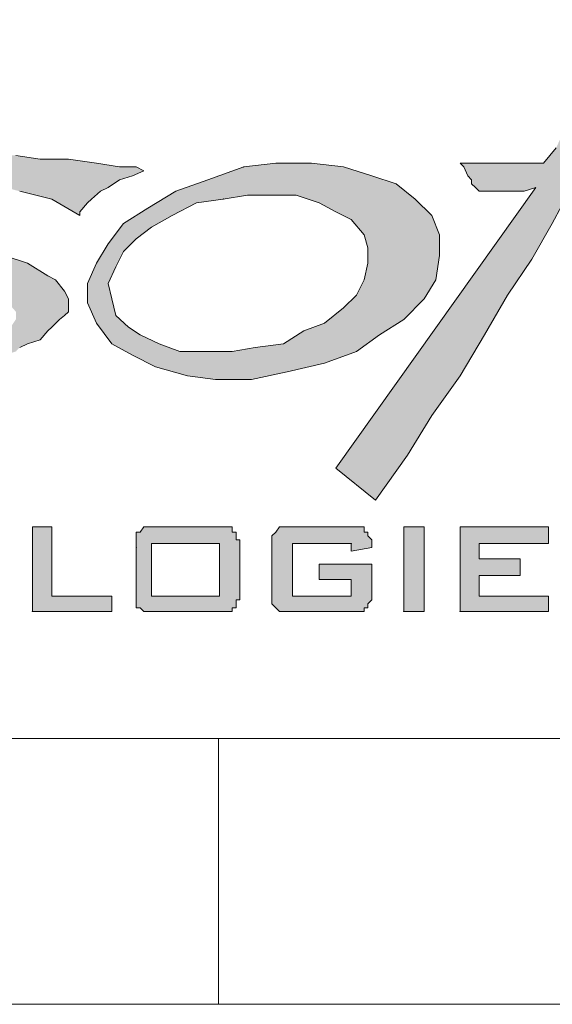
# Model space of a CAD drawing. Extents: x 0 to 840, y 0 to 594.
# Tile 29 of 84: x 692 to 702, y 5 to 24. Entities that reach past the tile are written whole.
import ezdxf

# ---------------------------------------------------------------- set-up
doc = ezdxf.new("R2010")
doc.units = 0
doc.header["$LTSCALE"] = 25.4
doc.header["$MEASUREMENT"] = 0
doc.layers.get('0').update_dxf_attribs({"linetype": 'CONTINUOUS'})
for name, color, linetype in [('010', 7, 'CONTINUOUS'), ('0_TABELLAINTESTAZIONI_TABELLA', 7, 'CONTINUOUS'), ('0_TABELLAINTESTAZIONI_TABELLAINTESTAZIONI', 7, 'CONTINUOUS'), ('30', 1, 'CONTINUOUS'), ('DEFAULT', 7, 'CONTINUOUS')]:
    doc.layers.add(name, color=color, linetype=linetype)

# ---------------------------------------------------------------- blocks, each defined once
blk = doc.blocks.new('SE111')
at = {"layer": '0_TABELLAINTESTAZIONI_TABELLA', "color": 7, "linetype": 'Continuous', "lineweight": 0}
for p, q in [((439.184, 20.974), (439.642, 20.901)), ((449.356, 21.118), (449.115, 20.829)), ((439.642, 20.901), (440.172, 20.901)), ((440.172, 20.901), (440.702, 20.829)), ((440.702, 20.829), (441.136, 20.757)), ((441.136, 20.757), (441.45, 20.757)), ((441.45, 20.757), (441.594, 20.684)), ((442.8, 20.516), (443.475, 20.757)), ((443.475, 20.757), (444.077, 20.829)), ((444.077, 20.829), (444.752, 20.829)), ((444.752, 20.829), (445.355, 20.757)), ((445.355, 20.757), (445.885, 20.588)), ((447.548, 20.829), (447.621, 20.757)), ((449.115, 20.829), (447.548, 20.829)), ((447.621, 20.757), (447.693, 20.588)), ((441.377, 20.588), (441.136, 20.516)), ((441.594, 20.684), (441.377, 20.588)), ((445.885, 20.588), (446.343, 20.443)), ((447.693, 20.588), (447.765, 20.516)), ((441.136, 20.516), (440.919, 20.371)), ((442.197, 20.299), (442.8, 20.516)), ((446.343, 20.443), (446.705, 20.154)), ((447.765, 20.516), (447.765, 20.443)), ((447.765, 20.443), (447.838, 20.371)), ((439.859, 20.154), (439.256, 20.299)), ((440.775, 20.299), (440.606, 20.154)), ((440.919, 20.371), (440.775, 20.299)), ((441.667, 19.985), (442.197, 20.299)), ((443.089, 20.154), (443.547, 20.226)), ((443.547, 20.226), (444.077, 20.226)), ((444.077, 20.226), (444.463, 20.226)), ((444.463, 20.226), (444.897, 20.082)), ((448.971, 20.371), (445.21, 15.092)), ((447.838, 20.371), (447.91, 20.299)), ((447.91, 20.299), (448.006, 20.299)), ((448.006, 20.299), (448.079, 20.299)), ((448.079, 20.299), (448.151, 20.299)), ((448.151, 20.299), (448.223, 20.299)), ((448.223, 20.299), (448.368, 20.299)), ((448.368, 20.299), (448.44, 20.299)), ((448.44, 20.299), (448.609, 20.299)), ((448.609, 20.299), (448.754, 20.299)), ((448.754, 20.299), (448.971, 20.371)), ((449.284, 19.696), (449.646, 20.371)), ((440.389, 19.841), (439.859, 20.154)), ((440.534, 20.082), (440.389, 19.913)), ((440.606, 20.154), (440.534, 20.082)), ((442.125, 19.841), (442.583, 20.082)), ((442.583, 20.082), (443.089, 20.154)), ((444.897, 20.082), (445.21, 19.913)), ((446.705, 20.154), (447.018, 19.841)), ((440.389, 19.913), (440.389, 19.841)), ((441.209, 19.696), (441.667, 19.985)), ((441.739, 19.624), (442.125, 19.841)), ((445.21, 19.913), (445.499, 19.768)), ((447.018, 19.841), (447.163, 19.479)), ((440.919, 19.31), (441.209, 19.696)), ((445.499, 19.768), (445.741, 19.479)), ((448.898, 19.021), (449.284, 19.696)), ((441.45, 19.407), (441.739, 19.624)), ((445.741, 19.479), (445.813, 19.238)), ((447.163, 19.479), (447.163, 19.093)), ((440.702, 18.949), (440.919, 19.31)), ((441.209, 19.166), (441.45, 19.407)), ((438.967, 19.093), (439.401, 18.949)), ((441.064, 18.876), (441.209, 19.166)), ((445.813, 19.238), (445.813, 18.949)), ((447.163, 19.093), (447.09, 18.635)), ((439.401, 18.949), (439.786, 18.708)), ((440.534, 18.563), (440.702, 18.949)), ((445.813, 18.949), (445.741, 18.635)), ((448.44, 18.346), (448.898, 19.021)), ((440.919, 18.563), (441.064, 18.876)), ((439.786, 18.708), (439.931, 18.635)), ((439.931, 18.635), (440.1, 18.418)), ((440.534, 18.201), (440.534, 18.563)), ((440.992, 18.274), (440.919, 18.563)), ((445.741, 18.635), (445.596, 18.346)), ((447.09, 18.635), (446.873, 18.274)), ((440.1, 18.418), (440.172, 18.274)), ((445.596, 18.346), (445.355, 18.105)), ((448.006, 17.599), (448.44, 18.346)), ((440.172, 18.274), (440.172, 18.033)), ((440.702, 17.816), (440.534, 18.201)), ((441.064, 17.96), (440.992, 18.274)), ((446.873, 18.274), (446.488, 17.888)), ((440.172, 18.033), (440.1, 17.96)), ((445.355, 18.105), (444.993, 17.816)), ((440.003, 17.888), (439.859, 17.743)), ((440.1, 17.96), (440.003, 17.888)), ((440.992, 17.43), (440.702, 17.816)), ((441.305, 17.743), (441.064, 17.96)), ((444.993, 17.816), (444.608, 17.671)), ((446.488, 17.888), (446.03, 17.599)), ((439.786, 17.671), (439.642, 17.502)), ((439.859, 17.743), (439.786, 17.671)), ((441.522, 17.599), (441.305, 17.743)), ((444.608, 17.671), (444.222, 17.43)), ((439.401, 17.43), (439.256, 17.358)), ((439.642, 17.502), (439.401, 17.43)), ((441.377, 17.213), (440.992, 17.43)), ((441.884, 17.43), (441.522, 17.599)), ((442.269, 17.285), (441.884, 17.43)), ((444.222, 17.43), (443.692, 17.358)), ((446.03, 17.599), (445.596, 17.285)), ((447.548, 16.827), (448.006, 17.599)), ((442.727, 17.285), (442.269, 17.285)), ((443.258, 17.285), (442.727, 17.285)), ((443.692, 17.358), (443.258, 17.285)), ((445.596, 17.285), (444.993, 17.068)), ((441.811, 16.996), (441.377, 17.213)), ((444.993, 17.068), (444.294, 16.9)), ((442.414, 16.827), (441.811, 16.996)), ((444.294, 16.9), (443.619, 16.755)), ((442.944, 16.755), (442.414, 16.827)), ((443.619, 16.755), (442.944, 16.755)), ((447.018, 16.08), (447.548, 16.827)), ((446.56, 15.333), (447.018, 16.08)), ((445.957, 14.489), (446.56, 15.333)), ((445.21, 15.092), (445.957, 14.489)), ((439.497, 13.983), (439.859, 13.983)), ((439.497, 12.392), (439.497, 13.983)), ((439.859, 13.983), (439.859, 12.681)), ((441.522, 13.886), (441.594, 13.983)), ((441.594, 13.983), (441.667, 13.983)), ((441.667, 13.983), (441.739, 13.983)), ((441.739, 13.983), (441.811, 13.983)), ((441.811, 13.983), (442.944, 13.983)), ((442.944, 13.983), (443.017, 13.983)), ((443.017, 13.983), (443.089, 13.983)), ((443.089, 13.983), (443.185, 13.983)), ((443.185, 13.983), (443.258, 13.983)), ((443.258, 13.983), (443.258, 13.886)), ((444.077, 13.886), (444.15, 13.983)), ((444.15, 13.983), (444.222, 13.983)), ((444.222, 13.983), (444.294, 13.983)), ((444.294, 13.983), (444.391, 13.983)), ((444.391, 13.983), (445.499, 13.983)), ((445.499, 13.983), (445.596, 13.983)), ((445.596, 13.983), (445.668, 13.983)), ((445.668, 13.983), (445.741, 13.983)), ((445.741, 13.983), (445.741, 13.886)), ((446.488, 13.983), (446.873, 13.983)), ((446.488, 12.392), (446.488, 13.983)), ((446.873, 13.983), (446.873, 12.392)), ((447.548, 13.983), (449.212, 13.983)), ((447.548, 12.392), (447.548, 13.983)), ((449.212, 13.983), (449.212, 13.669)), ((441.45, 13.886), (441.522, 13.886)), ((441.45, 13.814), (441.45, 13.886)), ((441.45, 13.742), (441.45, 13.814)), ((441.45, 13.669), (441.45, 13.742)), ((443.258, 13.886), (443.33, 13.886)), ((443.33, 13.886), (443.33, 13.814)), ((443.33, 13.814), (443.33, 13.742)), ((443.33, 13.742), (443.402, 13.742)), ((443.402, 13.742), (443.402, 13.669)), ((444.005, 13.814), (444.077, 13.886)), ((444.005, 13.742), (444.005, 13.814)), ((444.005, 13.669), (444.005, 13.742)), ((445.741, 13.886), (445.813, 13.886)), ((445.813, 13.886), (445.813, 13.814)), ((445.813, 13.814), (445.885, 13.742)), ((445.885, 13.742), (445.885, 13.669)), ((441.45, 13.597), (441.45, 13.669)), ((441.45, 12.778), (441.45, 13.597)), ((441.739, 13.669), (441.739, 12.681)), ((443.017, 13.669), (441.739, 13.669)), ((443.017, 12.681), (443.017, 13.669)), ((443.402, 13.669), (443.402, 13.597)), ((443.402, 13.597), (443.402, 12.778)), ((444.005, 13.597), (444.005, 13.669)), ((444.005, 12.778), (444.005, 13.597)), ((444.391, 13.669), (444.391, 12.681)), ((445.499, 13.669), (444.391, 13.669)), ((445.499, 13.525), (445.499, 13.669)), ((445.885, 13.597), (445.499, 13.525)), ((445.885, 13.669), (445.885, 13.597)), ((447.91, 13.669), (447.91, 13.38)), ((449.212, 13.669), (447.91, 13.669)), ((447.91, 13.38), (448.681, 13.38)), ((448.681, 13.38), (448.681, 13.067)), ((444.897, 13.284), (445.885, 13.284)), ((444.897, 12.994), (444.897, 13.284)), ((445.885, 13.284), (445.885, 12.778)), ((445.499, 12.994), (444.897, 12.994)), ((445.499, 12.681), (445.499, 12.994)), ((447.91, 13.067), (447.91, 12.681)), ((448.681, 13.067), (447.91, 13.067)), ((439.859, 12.681), (440.992, 12.681)), ((440.992, 12.681), (440.992, 12.392)), ((441.45, 12.681), (441.45, 12.778)), ((441.45, 12.609), (441.45, 12.681)), ((441.45, 12.536), (441.45, 12.609)), ((441.739, 12.681), (443.017, 12.681)), ((443.33, 12.609), (443.33, 12.536)), ((443.402, 12.609), (443.33, 12.609)), ((443.402, 12.778), (443.402, 12.681)), ((443.402, 12.681), (443.402, 12.609)), ((444.005, 12.681), (444.005, 12.778)), ((444.005, 12.609), (444.005, 12.681)), ((444.005, 12.536), (444.005, 12.609)), ((444.391, 12.681), (445.499, 12.681)), ((445.885, 12.609), (445.813, 12.536)), ((445.885, 12.778), (445.885, 12.681)), ((445.885, 12.681), (445.885, 12.609)), ((447.91, 12.681), (449.212, 12.681)), ((449.212, 12.681), (449.212, 12.392)), ((441.45, 12.464), (441.45, 12.536)), ((441.522, 12.464), (441.45, 12.464)), ((441.594, 12.392), (441.522, 12.464)), ((443.258, 12.464), (443.258, 12.392)), ((443.33, 12.464), (443.258, 12.464)), ((443.33, 12.536), (443.33, 12.464)), ((444.077, 12.464), (444.005, 12.536)), ((444.15, 12.392), (444.077, 12.464)), ((445.741, 12.464), (445.741, 12.392)), ((445.813, 12.464), (445.741, 12.464)), ((445.813, 12.536), (445.813, 12.464)), ((440.992, 12.392), (439.497, 12.392)), ((441.667, 12.392), (441.594, 12.392)), ((441.739, 12.392), (441.667, 12.392)), ((441.811, 12.392), (441.739, 12.392)), ((442.944, 12.392), (441.811, 12.392)), ((443.017, 12.392), (442.944, 12.392)), ((443.089, 12.392), (443.017, 12.392)), ((443.185, 12.392), (443.089, 12.392)), ((443.258, 12.392), (443.185, 12.392)), ((444.222, 12.392), (444.15, 12.392)), ((444.294, 12.392), (444.222, 12.392)), ((444.391, 12.392), (444.294, 12.392)), ((445.499, 12.392), (444.391, 12.392)), ((445.596, 12.392), (445.499, 12.392)), ((445.668, 12.392), (445.596, 12.392)), ((445.741, 12.392), (445.668, 12.392)), ((446.873, 12.392), (446.488, 12.392)), ((449.212, 12.392), (447.548, 12.392))]:
    blk.add_line(p, q, dxfattribs=at)
for p in [(443.475, 20.757), (443.089, 20.154), (441.45, 13.597), (445.499, 13.669), (441.739, 12.681), (439.497, 12.392), (446.488, 12.392), (447.548, 12.392)]:
    blk.add_point(p, dxfattribs=at)
blk = doc.blocks.new('SE110')
at = {"layer": '0_TABELLAINTESTAZIONI_TABELLA', "color": 7, "linetype": 'Continuous', "lineweight": 0}
for p, q in [((439.184, 20.974), (439.642, 20.901)), ((449.356, 21.118), (449.115, 20.829)), ((439.642, 20.901), (440.172, 20.901)), ((440.172, 20.901), (440.702, 20.829)), ((440.702, 20.829), (441.136, 20.757)), ((441.136, 20.757), (441.45, 20.757)), ((441.45, 20.757), (441.594, 20.684)), ((442.8, 20.516), (443.475, 20.757)), ((443.475, 20.757), (444.077, 20.829)), ((444.077, 20.829), (444.752, 20.829)), ((444.752, 20.829), (445.355, 20.757)), ((445.355, 20.757), (445.885, 20.588)), ((447.548, 20.829), (447.621, 20.757)), ((449.115, 20.829), (447.548, 20.829)), ((447.621, 20.757), (447.693, 20.588)), ((441.377, 20.588), (441.136, 20.516)), ((441.594, 20.684), (441.377, 20.588)), ((445.885, 20.588), (446.343, 20.443)), ((447.693, 20.588), (447.765, 20.516)), ((441.136, 20.516), (440.919, 20.371)), ((442.197, 20.299), (442.8, 20.516)), ((446.343, 20.443), (446.705, 20.154)), ((447.765, 20.516), (447.765, 20.443)), ((447.765, 20.443), (447.838, 20.371)), ((439.859, 20.154), (439.256, 20.299)), ((440.775, 20.299), (440.606, 20.154)), ((440.919, 20.371), (440.775, 20.299)), ((441.667, 19.985), (442.197, 20.299)), ((443.089, 20.154), (443.547, 20.226)), ((443.547, 20.226), (444.077, 20.226)), ((444.077, 20.226), (444.463, 20.226)), ((444.463, 20.226), (444.897, 20.082)), ((448.971, 20.371), (445.21, 15.092)), ((447.838, 20.371), (447.91, 20.299)), ((447.91, 20.299), (448.006, 20.299)), ((448.006, 20.299), (448.079, 20.299)), ((448.079, 20.299), (448.151, 20.299)), ((448.151, 20.299), (448.223, 20.299)), ((448.223, 20.299), (448.368, 20.299)), ((448.368, 20.299), (448.44, 20.299)), ((448.44, 20.299), (448.609, 20.299)), ((448.609, 20.299), (448.754, 20.299)), ((448.754, 20.299), (448.971, 20.371)), ((449.284, 19.696), (449.646, 20.371)), ((440.389, 19.841), (439.859, 20.154)), ((440.534, 20.082), (440.389, 19.913)), ((440.606, 20.154), (440.534, 20.082)), ((442.125, 19.841), (442.583, 20.082)), ((442.583, 20.082), (443.089, 20.154)), ((444.897, 20.082), (445.21, 19.913)), ((446.705, 20.154), (447.018, 19.841)), ((440.389, 19.913), (440.389, 19.841)), ((441.209, 19.696), (441.667, 19.985)), ((441.739, 19.624), (442.125, 19.841)), ((445.21, 19.913), (445.499, 19.768)), ((447.018, 19.841), (447.163, 19.479)), ((440.919, 19.31), (441.209, 19.696)), ((445.499, 19.768), (445.741, 19.479)), ((448.898, 19.021), (449.284, 19.696)), ((441.45, 19.407), (441.739, 19.624)), ((445.741, 19.479), (445.813, 19.238)), ((447.163, 19.479), (447.163, 19.093)), ((440.702, 18.949), (440.919, 19.31)), ((441.209, 19.166), (441.45, 19.407)), ((438.967, 19.093), (439.401, 18.949)), ((441.064, 18.876), (441.209, 19.166)), ((445.813, 19.238), (445.813, 18.949)), ((447.163, 19.093), (447.09, 18.635)), ((439.401, 18.949), (439.786, 18.708)), ((440.534, 18.563), (440.702, 18.949)), ((445.813, 18.949), (445.741, 18.635)), ((448.44, 18.346), (448.898, 19.021)), ((440.919, 18.563), (441.064, 18.876)), ((439.786, 18.708), (439.931, 18.635)), ((439.931, 18.635), (440.1, 18.418)), ((440.534, 18.201), (440.534, 18.563)), ((440.992, 18.274), (440.919, 18.563)), ((445.741, 18.635), (445.596, 18.346)), ((447.09, 18.635), (446.873, 18.274)), ((440.1, 18.418), (440.172, 18.274)), ((445.596, 18.346), (445.355, 18.105)), ((448.006, 17.599), (448.44, 18.346)), ((440.172, 18.274), (440.172, 18.033)), ((440.702, 17.816), (440.534, 18.201)), ((441.064, 17.96), (440.992, 18.274)), ((446.873, 18.274), (446.488, 17.888)), ((440.172, 18.033), (440.1, 17.96)), ((445.355, 18.105), (444.993, 17.816)), ((440.003, 17.888), (439.859, 17.743)), ((440.1, 17.96), (440.003, 17.888)), ((440.992, 17.43), (440.702, 17.816)), ((441.305, 17.743), (441.064, 17.96)), ((444.993, 17.816), (444.608, 17.671)), ((446.488, 17.888), (446.03, 17.599)), ((439.786, 17.671), (439.642, 17.502)), ((439.859, 17.743), (439.786, 17.671)), ((441.522, 17.599), (441.305, 17.743)), ((444.608, 17.671), (444.222, 17.43)), ((439.401, 17.43), (439.256, 17.358)), ((439.642, 17.502), (439.401, 17.43)), ((441.377, 17.213), (440.992, 17.43)), ((441.884, 17.43), (441.522, 17.599)), ((442.269, 17.285), (441.884, 17.43)), ((444.222, 17.43), (443.692, 17.358)), ((446.03, 17.599), (445.596, 17.285)), ((447.548, 16.827), (448.006, 17.599)), ((442.727, 17.285), (442.269, 17.285)), ((443.258, 17.285), (442.727, 17.285)), ((443.692, 17.358), (443.258, 17.285)), ((445.596, 17.285), (444.993, 17.068)), ((441.811, 16.996), (441.377, 17.213)), ((444.993, 17.068), (444.294, 16.9)), ((442.414, 16.827), (441.811, 16.996)), ((444.294, 16.9), (443.619, 16.755)), ((442.944, 16.755), (442.414, 16.827)), ((443.619, 16.755), (442.944, 16.755)), ((447.018, 16.08), (447.548, 16.827)), ((446.56, 15.333), (447.018, 16.08)), ((445.957, 14.489), (446.56, 15.333)), ((445.21, 15.092), (445.957, 14.489)), ((439.497, 13.983), (439.859, 13.983)), ((439.497, 12.392), (439.497, 13.983)), ((439.859, 13.983), (439.859, 12.681)), ((441.522, 13.886), (441.594, 13.983)), ((441.594, 13.983), (441.667, 13.983)), ((441.667, 13.983), (441.739, 13.983)), ((441.739, 13.983), (441.811, 13.983)), ((441.811, 13.983), (442.944, 13.983)), ((442.944, 13.983), (443.017, 13.983)), ((443.017, 13.983), (443.089, 13.983)), ((443.089, 13.983), (443.185, 13.983)), ((443.185, 13.983), (443.258, 13.983)), ((443.258, 13.983), (443.258, 13.886)), ((444.077, 13.886), (444.15, 13.983)), ((444.15, 13.983), (444.222, 13.983)), ((444.222, 13.983), (444.294, 13.983)), ((444.294, 13.983), (444.391, 13.983)), ((444.391, 13.983), (445.499, 13.983)), ((445.499, 13.983), (445.596, 13.983)), ((445.596, 13.983), (445.668, 13.983)), ((445.668, 13.983), (445.741, 13.983)), ((445.741, 13.983), (445.741, 13.886)), ((446.488, 13.983), (446.873, 13.983)), ((446.488, 12.392), (446.488, 13.983)), ((446.873, 13.983), (446.873, 12.392)), ((447.548, 13.983), (449.212, 13.983)), ((447.548, 12.392), (447.548, 13.983)), ((449.212, 13.983), (449.212, 13.669)), ((441.45, 13.886), (441.522, 13.886)), ((441.45, 13.814), (441.45, 13.886)), ((441.45, 13.742), (441.45, 13.814)), ((441.45, 13.669), (441.45, 13.742)), ((443.258, 13.886), (443.33, 13.886)), ((443.33, 13.886), (443.33, 13.814)), ((443.33, 13.814), (443.33, 13.742)), ((443.33, 13.742), (443.402, 13.742)), ((443.402, 13.742), (443.402, 13.669)), ((444.005, 13.814), (444.077, 13.886)), ((444.005, 13.742), (444.005, 13.814)), ((444.005, 13.669), (444.005, 13.742)), ((445.741, 13.886), (445.813, 13.886)), ((445.813, 13.886), (445.813, 13.814)), ((445.813, 13.814), (445.885, 13.742)), ((445.885, 13.742), (445.885, 13.669)), ((441.45, 13.597), (441.45, 13.669)), ((441.45, 12.778), (441.45, 13.597)), ((441.739, 13.669), (441.739, 12.681)), ((443.017, 13.669), (441.739, 13.669)), ((443.017, 12.681), (443.017, 13.669)), ((443.402, 13.669), (443.402, 13.597)), ((443.402, 13.597), (443.402, 12.778)), ((444.005, 13.597), (444.005, 13.669)), ((444.005, 12.778), (444.005, 13.597)), ((444.391, 13.669), (444.391, 12.681)), ((445.499, 13.669), (444.391, 13.669)), ((445.499, 13.525), (445.499, 13.669)), ((445.885, 13.597), (445.499, 13.525)), ((445.885, 13.669), (445.885, 13.597)), ((447.91, 13.669), (447.91, 13.38)), ((449.212, 13.669), (447.91, 13.669)), ((447.91, 13.38), (448.681, 13.38)), ((448.681, 13.38), (448.681, 13.067)), ((444.897, 13.284), (445.885, 13.284)), ((444.897, 12.994), (444.897, 13.284)), ((445.885, 13.284), (445.885, 12.778)), ((445.499, 12.994), (444.897, 12.994)), ((445.499, 12.681), (445.499, 12.994)), ((447.91, 13.067), (447.91, 12.681)), ((448.681, 13.067), (447.91, 13.067)), ((439.859, 12.681), (440.992, 12.681)), ((440.992, 12.681), (440.992, 12.392)), ((441.45, 12.681), (441.45, 12.778)), ((441.45, 12.609), (441.45, 12.681)), ((441.45, 12.536), (441.45, 12.609)), ((441.739, 12.681), (443.017, 12.681)), ((443.33, 12.609), (443.33, 12.536)), ((443.402, 12.609), (443.33, 12.609)), ((443.402, 12.778), (443.402, 12.681)), ((443.402, 12.681), (443.402, 12.609)), ((444.005, 12.681), (444.005, 12.778)), ((444.005, 12.609), (444.005, 12.681)), ((444.005, 12.536), (444.005, 12.609)), ((444.391, 12.681), (445.499, 12.681)), ((445.885, 12.609), (445.813, 12.536)), ((445.885, 12.778), (445.885, 12.681)), ((445.885, 12.681), (445.885, 12.609)), ((447.91, 12.681), (449.212, 12.681)), ((449.212, 12.681), (449.212, 12.392)), ((441.45, 12.464), (441.45, 12.536)), ((441.522, 12.464), (441.45, 12.464)), ((441.594, 12.392), (441.522, 12.464)), ((443.258, 12.464), (443.258, 12.392)), ((443.33, 12.464), (443.258, 12.464)), ((443.33, 12.536), (443.33, 12.464)), ((444.077, 12.464), (444.005, 12.536)), ((444.15, 12.392), (444.077, 12.464)), ((445.741, 12.464), (445.741, 12.392)), ((445.813, 12.464), (445.741, 12.464)), ((445.813, 12.536), (445.813, 12.464)), ((440.992, 12.392), (439.497, 12.392)), ((441.667, 12.392), (441.594, 12.392)), ((441.739, 12.392), (441.667, 12.392)), ((441.811, 12.392), (441.739, 12.392)), ((442.944, 12.392), (441.811, 12.392)), ((443.017, 12.392), (442.944, 12.392)), ((443.089, 12.392), (443.017, 12.392)), ((443.185, 12.392), (443.089, 12.392)), ((443.258, 12.392), (443.185, 12.392)), ((444.222, 12.392), (444.15, 12.392)), ((444.294, 12.392), (444.222, 12.392)), ((444.391, 12.392), (444.294, 12.392)), ((445.499, 12.392), (444.391, 12.392)), ((445.596, 12.392), (445.499, 12.392)), ((445.668, 12.392), (445.596, 12.392)), ((445.741, 12.392), (445.668, 12.392)), ((446.873, 12.392), (446.488, 12.392)), ((449.212, 12.392), (447.548, 12.392))]:
    blk.add_line(p, q, dxfattribs=at)
for p in [(443.475, 20.757), (443.089, 20.154), (441.45, 13.597), (445.499, 13.669), (441.739, 12.681), (439.497, 12.392), (446.488, 12.392), (447.548, 12.392)]:
    blk.add_point(p, dxfattribs=at)
at = {"layer": '0_TABELLAINTESTAZIONI_TABELLAINTESTAZIONI', "color": 5, "linetype": 'Continuous', "lineweight": 0}
for points in [[(449.356, 21.118), (449.115, 20.829), (447.548, 20.829), (447.621, 20.757), (447.693, 20.588), (447.765, 20.516), (447.765, 20.443), (447.838, 20.371), (447.91, 20.299), (448.006, 20.299), (448.079, 20.299), (448.151, 20.299), (448.223, 20.299), (448.368, 20.299), (448.44, 20.299), (448.609, 20.299), (448.754, 20.299), (448.971, 20.371), (445.21, 15.092), (445.957, 14.489), (446.56, 15.333), (447.018, 16.08), (447.548, 16.827), (448.006, 17.599), (448.44, 18.346), (448.898, 19.021), (449.284, 19.696), (449.646, 20.371)], [(439.184, 20.974), (439.642, 20.901), (440.172, 20.901), (440.702, 20.829), (441.136, 20.757), (441.45, 20.757), (441.594, 20.684), (441.377, 20.588), (441.136, 20.516), (440.919, 20.371), (440.775, 20.299), (440.606, 20.154), (440.534, 20.082), (440.389, 19.913), (440.389, 19.841), (439.859, 20.154), (439.256, 20.299)], [(438.967, 19.093), (439.401, 18.949), (439.786, 18.708), (439.931, 18.635), (440.1, 18.418), (440.172, 18.274), (440.172, 18.033), (440.1, 17.96), (440.003, 17.888), (439.859, 17.743), (439.786, 17.671), (439.642, 17.502), (439.401, 17.43), (439.256, 17.358)]]:
    blk.add_lwpolyline(points, dxfattribs=at)
for points in [[(447.163, 19.479), (447.163, 19.093), (447.09, 18.635), (446.873, 18.274), (446.488, 17.888), (446.03, 17.599), (445.596, 17.285), (444.993, 17.068), (444.294, 16.9), (443.619, 16.755), (442.944, 16.755), (442.414, 16.827), (441.811, 16.996), (441.377, 17.213), (440.992, 17.43), (440.702, 17.816), (440.534, 18.201), (440.534, 18.563), (440.702, 18.949), (440.919, 19.31), (441.209, 19.696), (441.667, 19.985), (442.197, 20.299), (442.8, 20.516), (443.475, 20.757), (444.077, 20.829), (444.752, 20.829), (445.355, 20.757), (445.885, 20.588), (446.343, 20.443), (446.705, 20.154), (447.018, 19.841), (447.163, 19.479)], [(439.497, 13.983), (439.859, 13.983), (439.859, 12.681), (440.992, 12.681), (440.992, 12.392), (439.497, 12.392), (439.497, 13.983)], [(441.45, 13.597), (441.45, 13.669), (441.45, 13.742), (441.45, 13.814), (441.45, 13.886), (441.522, 13.886), (441.594, 13.983), (441.667, 13.983), (441.739, 13.983), (441.811, 13.983), (442.944, 13.983), (443.017, 13.983), (443.089, 13.983), (443.185, 13.983), (443.258, 13.983), (443.258, 13.886), (443.33, 13.886), (443.33, 13.814), (443.33, 13.742), (443.402, 13.742), (443.402, 13.669), (443.402, 13.597), (443.402, 12.778), (443.402, 12.681), (443.402, 12.609), (443.33, 12.609), (443.33, 12.536), (443.33, 12.464), (443.258, 12.464), (443.258, 12.392), (443.185, 12.392), (443.089, 12.392), (443.017, 12.392), (442.944, 12.392), (441.811, 12.392), (441.739, 12.392), (441.667, 12.392), (441.594, 12.392), (441.522, 12.464), (441.45, 12.464), (441.45, 12.536), (441.45, 12.609), (441.45, 12.681), (441.45, 12.778), (441.45, 13.597)], [(445.499, 13.669), (444.391, 13.669), (444.391, 12.681), (445.499, 12.681), (445.499, 12.994), (444.897, 12.994), (444.897, 13.284), (445.885, 13.284), (445.885, 12.778), (445.885, 12.681), (445.885, 12.609), (445.813, 12.536), (445.813, 12.464), (445.741, 12.464), (445.741, 12.392), (445.668, 12.392), (445.596, 12.392), (445.499, 12.392), (444.391, 12.392), (444.294, 12.392), (444.222, 12.392), (444.15, 12.392), (444.077, 12.464), (444.005, 12.536), (444.005, 12.609), (444.005, 12.681), (444.005, 12.778), (444.005, 13.597), (444.005, 13.669), (444.005, 13.742), (444.005, 13.814), (444.077, 13.886), (444.15, 13.983), (444.222, 13.983), (444.294, 13.983), (444.391, 13.983), (445.499, 13.983), (445.596, 13.983), (445.668, 13.983), (445.741, 13.983), (445.741, 13.886), (445.813, 13.886), (445.813, 13.814), (445.885, 13.742), (445.885, 13.669), (445.885, 13.597), (445.499, 13.525), (445.499, 13.669)], [(446.488, 13.983), (446.873, 13.983), (446.873, 12.392), (446.488, 12.392), (446.488, 13.983)], [(447.548, 13.983), (449.212, 13.983), (449.212, 13.669), (447.91, 13.669), (447.91, 13.38), (448.681, 13.38), (448.681, 13.067), (447.91, 13.067), (447.91, 12.681), (449.212, 12.681), (449.212, 12.392), (447.548, 12.392), (447.548, 13.983)]]:
    blk.add_lwpolyline(points, close=True, dxfattribs=at)
blk = doc.blocks.new('powersoft_a1')
at = {"linetype": 'Continuous', "lineweight": 0}
for points in [[(704.912, 20.588), (704.695, 20.226), (704.454, 19.913), (704.164, 19.551), (703.923, 19.166), (703.634, 18.804), (703.417, 18.418), (703.176, 18.105), (702.959, 17.743), (702.887, 17.599), (702.887, 17.358), (702.959, 17.213), (703.031, 17.068), (703.176, 16.996), (703.321, 16.9), (703.489, 16.827), (703.706, 16.827), (704.164, 16.827), (704.622, 16.996), (705.056, 17.141), (705.514, 17.285), (705.9, 17.599), (706.189, 17.816), (706.43, 18.033), (706.503, 18.274), (706.43, 18.274), (706.334, 18.274), (706.189, 18.274), (705.972, 18.201), (705.828, 18.201), (705.659, 18.201), (705.514, 18.201), (705.442, 18.201), (705.442, 18.105), (705.37, 18.033), (705.37, 17.96), (705.297, 17.816), (705.129, 17.743), (705.056, 17.599), (704.839, 17.502), (704.622, 17.358), (704.454, 17.285), (704.237, 17.285), (704.164, 17.285), (704.092, 17.285), (704.02, 17.358), (703.923, 17.43), (703.923, 17.599), (703.923, 17.671), (704.02, 17.888), (704.164, 18.274), (704.381, 18.804), (704.695, 19.238), (704.984, 19.768), (705.225, 20.226), (705.442, 20.516), (705.587, 20.588), (705.828, 20.588), (706.045, 20.684), (706.334, 20.684), (706.647, 20.684), (706.937, 20.588), (707.178, 20.588), (707.467, 20.516), (707.636, 20.443), (707.708, 20.516), (707.708, 20.588), (707.853, 20.757), (707.925, 20.901), (707.997, 21.046), (708.069, 21.19), (708.142, 21.359), (708.238, 21.432), (707.997, 21.432), (707.78, 21.432), (707.395, 21.359), (707.033, 21.359), (706.647, 21.287), (706.334, 21.19), (706.045, 21.118), (705.828, 21.118), (706.045, 21.359), (706.262, 21.648), (706.575, 21.962), (706.937, 22.251), (707.322, 22.637), (707.708, 22.926), (708.069, 23.239), (708.528, 23.529), (707.033, 23.529), (706.864, 23.312), (706.647, 23.095), (706.503, 22.781), (706.189, 22.492), (705.972, 22.107), (705.659, 21.721), (705.442, 21.359), (705.129, 20.901), (704.695, 20.901), (704.309, 20.829), (704.02, 20.829), (703.779, 20.757), (703.562, 20.757), (703.321, 20.757), (703.104, 20.757), (702.814, 20.829), (703.176, 21.432), (703.489, 21.962), (703.851, 22.323), (704.237, 22.637), (704.622, 22.781), (705.056, 22.854), (705.587, 22.854), (706.117, 22.709), (706.72, 23.456), (706.647, 23.529), (706.575, 23.529), (706.43, 23.529), (706.262, 23.529), (706.045, 23.529), (705.828, 23.456), (705.587, 23.456), (704.839, 23.384), (704.164, 23.167), (703.634, 22.781), (703.248, 22.396), (702.887, 22.034), (702.573, 21.576), (702.356, 21.118), (702.115, 20.829), (700.548, 20.829), (700.621, 20.757), (700.693, 20.588), (700.765, 20.516), (700.765, 20.443), (700.838, 20.371), (700.91, 20.299), (701.006, 20.299), (701.079, 20.299), (701.151, 20.299), (701.223, 20.299), (701.368, 20.299), (701.44, 20.299), (701.609, 20.299), (701.754, 20.299), (701.971, 20.371), (698.21, 15.092), (698.957, 14.489), (699.56, 15.333), (700.018, 16.08), (700.548, 16.827), (701.006, 17.599), (701.44, 18.346), (701.898, 19.021), (702.284, 19.696), (702.646, 20.371), (702.887, 20.443), (703.176, 20.443), (703.489, 20.443), (703.779, 20.516), (704.092, 20.516), (704.381, 20.516), (704.695, 20.516)], [(691.653, 20.974), (691.798, 20.974), (692.184, 20.974), (692.642, 20.901), (693.172, 20.901), (693.702, 20.829), (694.136, 20.757), (694.45, 20.757), (694.594, 20.684), (694.377, 20.588), (694.136, 20.516), (693.919, 20.371), (693.775, 20.299), (693.606, 20.154), (693.534, 20.082), (693.389, 19.913), (693.389, 19.841), (692.859, 20.154), (692.256, 20.299), (691.726, 20.443), (691.123, 20.443), (690.593, 20.443), (690.087, 20.371), (689.628, 20.299), (689.243, 20.154), (688.881, 19.985), (688.64, 19.841), (688.568, 19.696), (688.568, 19.551), (688.712, 19.407), (689.026, 19.238), (689.484, 19.166), (690.087, 19.166), (690.448, 19.166), (690.906, 19.166), (691.436, 19.093), (691.967, 19.093), (692.401, 18.949), (692.786, 18.708), (692.931, 18.635), (693.1, 18.418), (693.172, 18.274), (693.172, 18.033), (693.1, 17.96), (693.003, 17.888), (692.859, 17.743), (692.786, 17.671), (692.642, 17.502), (692.401, 17.43), (692.256, 17.358), (692.184, 17.285), (691.726, 17.141), (691.364, 17.068), (690.978, 16.996), (690.593, 16.9), (690.159, 16.9), (689.773, 16.827), (689.387, 16.9), (689.098, 16.9), (688.712, 16.996), (688.351, 17.068), (687.965, 17.213), (687.579, 17.358), (687.218, 17.502), (686.905, 17.671), (686.76, 17.888), (686.688, 18.033), (686.76, 18.033), (686.76, 18.105), (686.832, 18.105), (686.905, 18.201), (686.977, 18.201), (687.507, 17.816), (688.038, 17.502), (688.64, 17.358), (689.243, 17.213), (689.845, 17.213), (690.376, 17.213), (690.906, 17.285), (691.364, 17.358), (691.726, 17.502), (692.039, 17.671), (692.184, 17.888), (692.184, 18.033), (692.039, 18.201), (691.726, 18.418), (691.195, 18.491), (690.448, 18.563), (690.159, 18.635), (689.773, 18.708), (689.387, 18.804), (688.954, 18.949), (688.568, 19.093), (688.351, 19.238), (688.11, 19.551), (688.11, 19.768), (688.11, 19.985), (688.279, 20.154), (688.423, 20.299), (688.568, 20.443), (689.026, 20.684), (689.556, 20.829), (690.159, 20.901), (690.689, 20.974), (691.195, 20.974)], [(692.497, 13.983), (692.859, 13.983), (692.859, 12.681), (693.992, 12.681), (693.992, 12.392), (692.497, 12.392)], [(698.499, 13.669), (697.391, 13.669), (697.391, 12.681), (698.499, 12.681), (698.499, 12.994), (697.897, 12.994), (697.897, 13.284), (698.885, 13.284), (698.885, 12.778), (698.885, 12.681), (698.885, 12.609), (698.813, 12.536), (698.813, 12.464), (698.741, 12.464), (698.741, 12.392), (698.668, 12.392), (698.596, 12.392), (698.499, 12.392), (697.391, 12.392), (697.294, 12.392), (697.222, 12.392), (697.15, 12.392), (697.077, 12.464), (697.005, 12.536), (697.005, 12.609), (697.005, 12.681), (697.005, 12.778), (697.005, 13.597), (697.005, 13.669), (697.005, 13.742), (697.005, 13.814), (697.077, 13.886), (697.15, 13.983), (697.222, 13.983), (697.294, 13.983), (697.391, 13.983), (698.499, 13.983), (698.596, 13.983), (698.668, 13.983), (698.741, 13.983), (698.741, 13.886), (698.813, 13.886), (698.813, 13.814), (698.885, 13.742), (698.885, 13.669), (698.885, 13.597), (698.499, 13.525)], [(699.488, 13.983), (699.873, 13.983), (699.873, 12.392), (699.488, 12.392)], [(700.548, 13.983), (702.212, 13.983), (702.212, 13.669), (700.91, 13.669), (700.91, 13.38), (701.681, 13.38), (701.681, 13.067), (700.91, 13.067), (700.91, 12.681), (702.212, 12.681), (702.212, 12.392), (700.548, 12.392)]]:
    blk.add_hatch(color=5, dxfattribs=at).paths.add_polyline_path(points)
h = blk.add_hatch(color=5, dxfattribs=at)
h.paths.add_polyline_path([(700.163, 19.479), (700.163, 19.093), (700.09, 18.635), (699.873, 18.274), (699.488, 17.888), (699.03, 17.599), (698.596, 17.285), (697.993, 17.068), (697.294, 16.9), (696.619, 16.755), (695.944, 16.755), (695.414, 16.827), (694.811, 16.996), (694.377, 17.213), (693.992, 17.43), (693.702, 17.816), (693.534, 18.201), (693.534, 18.563), (693.702, 18.949), (693.919, 19.31), (694.209, 19.696), (694.667, 19.985), (695.197, 20.299), (695.8, 20.516), (696.475, 20.757), (697.077, 20.829), (697.752, 20.829), (698.355, 20.757), (698.885, 20.588), (699.343, 20.443), (699.705, 20.154), (700.018, 19.841)])
h.paths.add_polyline_path([(696.089, 20.154), (696.547, 20.226), (697.077, 20.226), (697.463, 20.226), (697.897, 20.082), (698.21, 19.913), (698.499, 19.768), (698.741, 19.479), (698.813, 19.238), (698.813, 18.949), (698.741, 18.635), (698.596, 18.346), (698.355, 18.105), (697.993, 17.816), (697.608, 17.671), (697.222, 17.43), (696.692, 17.358), (696.258, 17.285), (695.727, 17.285), (695.269, 17.285), (694.884, 17.43), (694.522, 17.599), (694.305, 17.743), (694.064, 17.96), (693.992, 18.274), (693.919, 18.563), (694.064, 18.876), (694.209, 19.166), (694.45, 19.407), (694.739, 19.624), (695.125, 19.841), (695.583, 20.082)])
h = blk.add_hatch(color=5, dxfattribs=at)
h.paths.add_polyline_path([(694.45, 13.597), (694.45, 13.669), (694.45, 13.742), (694.45, 13.814), (694.45, 13.886), (694.522, 13.886), (694.594, 13.983), (694.667, 13.983), (694.739, 13.983), (694.811, 13.983), (695.944, 13.983), (696.017, 13.983), (696.089, 13.983), (696.185, 13.983), (696.258, 13.983), (696.258, 13.886), (696.33, 13.886), (696.33, 13.814), (696.33, 13.742), (696.402, 13.742), (696.402, 13.669), (696.402, 13.597), (696.402, 12.778), (696.402, 12.681), (696.402, 12.609), (696.33, 12.609), (696.33, 12.536), (696.33, 12.464), (696.258, 12.464), (696.258, 12.392), (696.185, 12.392), (696.089, 12.392), (696.017, 12.392), (695.944, 12.392), (694.811, 12.392), (694.739, 12.392), (694.667, 12.392), (694.594, 12.392), (694.522, 12.464), (694.45, 12.464), (694.45, 12.536), (694.45, 12.609), (694.45, 12.681), (694.45, 12.778)])
h.paths.add_polyline_path([(696.017, 13.669), (694.739, 13.669), (694.739, 12.681), (696.017, 12.681)])
at = {"layer": '010', "lineweight": 0}
blk.add_line((830, 10), (25, 10), dxfattribs=at)
at = {"layer": '0_TABELLAINTESTAZIONI_TABELLAINTESTAZIONI', "color": 5, "linetype": 'Continuous', "lineweight": 0}
for points in [[(696.089, 20.154), (696.547, 20.226), (697.077, 20.226), (697.463, 20.226), (697.897, 20.082), (698.21, 19.913), (698.499, 19.768), (698.741, 19.479), (698.813, 19.238), (698.813, 18.949), (698.741, 18.635), (698.596, 18.346), (698.355, 18.105), (697.993, 17.816), (697.608, 17.671), (697.222, 17.43), (696.692, 17.358), (696.258, 17.285), (695.727, 17.285), (695.269, 17.285), (694.884, 17.43), (694.522, 17.599), (694.305, 17.743), (694.064, 17.96), (693.992, 18.274), (693.919, 18.563), (694.064, 18.876), (694.209, 19.166), (694.45, 19.407), (694.739, 19.624), (695.125, 19.841), (695.583, 20.082), (696.089, 20.154)], [(696.017, 13.669), (694.739, 13.669), (694.739, 12.681), (696.017, 12.681), (696.017, 13.669)]]:
    blk.add_lwpolyline(points, close=True, dxfattribs=at)
at = {"layer": '30', "lineweight": 0}
for p, q in [((696, 10), (696, 5)), ((835, 5), (20, 5))]:
    blk.add_line(p, q, dxfattribs=at)
at = {"layer": 'DEFAULT', "color": 7, "linetype": 'Continuous', "lineweight": 0}
blk.add_line((831, 10), (646, 10), dxfattribs=at)
at = {"color": 0, "lineweight": 0}
for name in ['SE111', 'SE110']:
    blk.add_blockref(name, (253, 0), dxfattribs=at).dxf.unprotected_set("ltscale", 0)

msp = doc.modelspace()

# ---------------------------------------------------------------- block references
at = {"linetype": 'Continuous', "lineweight": 0}
msp.add_blockref('powersoft_a1', (0, 0), dxfattribs=at)

doc.saveas('drawing.dxf')
